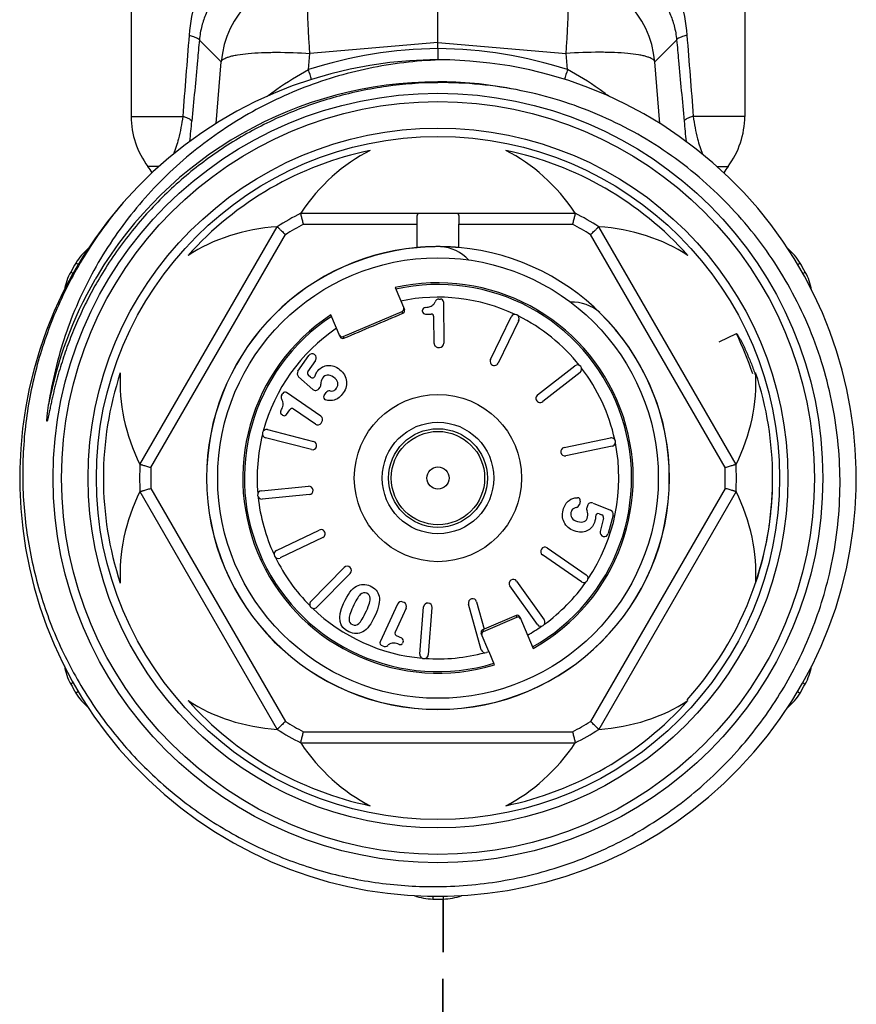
# Model space of a CAD drawing. Header units: millimetres. Extents: x 14365 to 105143, y -126377 to -22383.
# Tile 171 of 191: x 79201 to 79231, y -123339 to -123304. Entities that reach past the tile are written whole.
import ezdxf

# ---------------------------------------------------------------- set-up
doc = ezdxf.new("R2010")
doc.units = ezdxf.units.MM
doc.linetypes.add('VERDECKT', pattern=[9.525, 6.35, -3.175])
doc.layers.add('UT_SCHÉMA_ZPÁTEČKA', color=172, linetype='VERDECKT', lineweight=35)

msp = doc.modelspace()

# ---------------------------------------------------------------- linework, layer by layer
at = {"color": 0, "linetype": 'Continuous', "lineweight": -2}
for p, q in [((79204.54, -123300.463), (79204.54, -123307.547)), ((79226.54, -123300.463), (79226.54, -123307.547)), ((79215.54, -123304.899), (79215.54, -123302.02)), ((79207.767, -123305.59), (79206.983, -123304.81)), ((79215.54, -123304.899), (79210.946, -123305.29)), ((79215.54, -123305.116), (79215.54, -123304.899)), ((79215.54, -123304.899), (79220.135, -123305.29)), ((79223.314, -123305.59), (79224.098, -123304.81)), ((79210.899, -123305.869), (79210.946, -123305.29)), ((79215.54, -123305.116), (79215.54, -123305.519)), ((79220.182, -123305.869), (79220.135, -123305.29)), ((79207.586, -123307.809), (79207.767, -123305.59)), ((79223.495, -123307.809), (79223.314, -123305.59)), ((79204.54, -123307.547), (79206.387, -123307.547)), ((79226.54, -123307.547), (79224.694, -123307.547)), ((79205.534, -123309.347), (79205.14, -123309.347)), ((79225.541, -123309.347), (79225.94, -123309.347)), ((79210.617, -123311.019), (79220.464, -123311.019)), ((79204.852, -123320.033), (79209.775, -123311.505)), ((79210.716, -123311.419), (79214.792, -123311.419)), ((79214.792, -123312.253), (79214.792, -123311.419)), ((79216.289, -123312.253), (79216.289, -123311.419)), ((79216.289, -123311.419), (79220.365, -123311.419)), ((79226.229, -123320.033), (79221.306, -123311.505)), ((79205.247, -123320.147), (79210.072, -123311.79)), ((79225.834, -123320.147), (79221.009, -123311.79)), ((79202.647, -123312.861), (79202.558, -123312.808)), ((79228.433, -123312.862), (79228.523, -123312.808)), ((79202.463, -123313.182), (79202.371, -123313.131)), ((79228.62, -123313.181), (79228.71, -123313.131)), ((79214, -123313.69), (79214.334, -123314.477)), ((79215.574, -123314.099), (79215.634, -123314.098)), ((79215.734, -123314.197), (79215.747, -123315.686)), ((79212.138, -123315.445), (79214.255, -123314.546)), ((79214.281, -123314.608), (79214.255, -123314.546)), ((79214.988, -123314.543), (79214.988, -123314.501)), ((79212.032, -123315.454), (79211.699, -123314.667)), ((79215.089, -123314.642), (79215.292, -123314.64)), ((79215.402, -123315.689), (79215.393, -123314.739)), ((79217.424, -123316.268), (79218.163, -123314.736)), ((79218.434, -123314.866), (79217.695, -123316.398)), ((79212.138, -123315.445), (79212.164, -123315.507)), ((79225.62, -123315.637), (79226.241, -123315.336)), ((79215.553, -123315.838), (79215.599, -123315.837)), ((79210.519, -123316.689), (79210.905, -123316.127)), ((79210.878, -123316.705), (79211.157, -123316.3)), ((79219.11, -123317.539), (79220.451, -123316.492)), ((79211.048, -123317.341), (79210.542, -123316.885)), ((79210.968, -123316.903), (79210.894, -123316.836)), ((79220.635, -123316.729), (79219.295, -123317.776)), ((79211.268, -123317.32), (79211.315, -123317.258)), ((79209.94, -123317.531), (79209.974, -123317.483)), ((79211.34, -123318.3), (79210.113, -123317.457)), ((79211.455, -123317.56), (79211.526, -123317.456)), ((79210.107, -123318.24), (79210.222, -123318.073)), ((79211.144, -123318.585), (79210.361, -123318.047)), ((79209.968, -123318.266), (79209.933, -123318.242)), ((79209.432, -123318.784), (79211.079, -123319.21)), ((79211.352, -123318.547), (79211.378, -123318.509)), ((79211.003, -123319.5), (79209.357, -123319.075)), ((79220.06, -123319.426), (79221.725, -123319.079)), ((79221.786, -123319.373), (79220.121, -123319.719)), ((79205.247, -123320.89), (79210.072, -123329.247)), ((79209.207, -123320.978), (79210.9, -123320.815)), ((79225.834, -123320.89), (79221.009, -123329.247)), ((79204.852, -123321.005), (79209.775, -123329.533)), ((79210.929, -123321.114), (79209.236, -123321.277)), ((79226.229, -123321.005), (79221.306, -123329.533)), ((79220.641, -123321.349), (79220.61, -123321.471)), ((79220.899, -123321.511), (79220.876, -123321.585)), ((79221.099, -123321.416), (79221.73, -123321.671)), ((79221.324, -123321.8), (79221.416, -123321.837)), ((79221.476, -123321.955), (79221.352, -123322.431)), ((79221.819, -123321.848), (79221.648, -123322.508)), ((79209.746, -123323.116), (79211.281, -123322.384)), ((79211.41, -123322.655), (79209.875, -123323.387)), ((79219.456, -123323.028), (79220.857, -123323.991)), ((79220.687, -123324.238), (79219.286, -123323.275)), ((79210.984, -123324.942), (79212.176, -123323.729)), ((79212.39, -123323.939), (79211.198, -123325.152)), ((79219.105, -123325.774), (79218.117, -123324.39)), ((79218.361, -123324.215), (79219.349, -123325.6)), ((79214.085, -123325.041), (79213.468, -123326.396)), ((79214.325, -123324.986), (79214.284, -123324.967)), ((79214.893, -123326.836), (79215.026, -123325.14)), ((79215.325, -123325.164), (79215.192, -123326.859)), ((79217.092, -123326.676), (79216.638, -123325.037)), ((79216.927, -123324.957), (79217.198, -123325.934)), ((79214.4, -123325.185), (79214.006, -123326.049)), ((79217.169, -123326.02), (79218.366, -123325.512)), ((79218.34, -123325.45), (79217.198, -123325.934)), ((79218.366, -123325.512), (79218.34, -123325.45)), ((79218.471, -123325.503), (79218.95, -123326.632)), ((79214.24, -123326.266), (79214.055, -123326.181)), ((79217.367, -123326.742), (79217.092, -123326.092)), ((79217.199, -123325.938), (79217.144, -123325.961)), ((79217.144, -123325.961), (79217.169, -123326.02)), ((79213.571, -123326.553), (79213.517, -123326.528)), ((79214.29, -123326.398), (79214.272, -123326.436)), ((79217.373, -123326.754), (79217.277, -123326.781)), ((79217.569, -123327.218), (79217.373, -123326.754)), ((79202.461, -123327.856), (79202.371, -123327.907)), ((79228.619, -123327.856), (79228.71, -123327.907)), ((79202.648, -123328.176), (79202.558, -123328.23)), ((79228.433, -123328.176), (79228.523, -123328.23)), ((79210.716, -123329.619), (79220.365, -123329.619)), ((79210.617, -123330.019), (79220.464, -123330.019)), ((79215.355, -123335.513), (79215.354, -123335.618)), ((79215.726, -123335.513), (79215.727, -123335.618))]:
    msp.add_line(p, q, dxfattribs=at)
for radius in [13.8, 13.5, 12.55, 12.25, 7.9, 3, 2, 1.77, 1.673, 0.4]:
    msp.add_circle((79215.54, -123320.519), radius, dxfattribs=at)
for centre, radius, start, end in [((79211.256, -123305.9), 3.503, 95.0702, 174.9331), ((79219.825, -123305.9), 3.503, 5.0669, 84.9298), ((79215.715, -123320.864), 15.75, 90.6339, 107.8048), ((79215.366, -123320.864), 15.75, 72.1952, 89.3661), ((79215.54, -123320.519), 15, 139.2303, 138.8082), ((79156.889, -123322.866), 56.621, 17.0913, 17.4689), ((79274.201, -123322.869), 56.63, 162.5311, 162.9081), ((79215.54, -123320.519), 14.21, 90.002, 149.3478), ((79215.541, -123320.489), 14.18, 89.4131, 90.0033), ((79215.67, -123320.64), 14.302, 78.4831, 90.5187), ((79215.54, -123320.525), 14.216, 78.6748, 89.4107), ((79207.54, -123307.547), 3, 180, 216.8699), ((79134.238, -123301.031), 72.784, 354.15434, 354.72585), ((79296.833, -123301.032), 72.775, 185.27414, 185.84724), ((79223.54, -123307.547), 3, 323.1301, 0), ((79215.54, -123320.519), 12, 101.6766, 138.3234), ((79215.54, -123320.519), 12, 41.6766, 78.3234), ((79203.54, -123310.547), 2, 29.1836, 36.8699), ((79227.54, -123310.547), 2, 143.1301, 150.8636), ((79215.54, -123320.519), 10.7, 117.3956, 122.6044), ((79215.54, -123320.519), 10.7, 57.3956, 62.6044), ((79215.54, -123320.519), 10.3, 117.9331, 122.0669), ((79215.54, -123320.519), 10.3, 57.9331, 62.0669), ((79204.277, -123313.829), 2, 129.629, 149.292), ((79215.54, -123320.519), 8.3, 95.1728, 180), ((79215.54, -123320.519), 8.295, 95.1842, 180), ((79215.54, -123313.719), 1.5, 42.7113, 86.5541), ((79215.54, -123320.519), 8.3, 0, 84.8272), ((79226.804, -123313.829), 2, 30.708, 50.3124), ((79215.54, -123320.519), 15.1, 149.292, 150.708), ((79215.54, -123320.519), 15.1, 29.292, 30.708), ((79204.115, -123314.11), 2, 150.708, 170.3287), ((79226.965, -123314.11), 2, 9.5991, 29.292), ((79215.541, -123320.519), 14.21, 150.0079, 169.3258), ((79215.519, -123320.507), 14.185, 149.3461, 150.007), ((79215.54, -123320.519), 7, 299.1506, 102.7134), ((79215.54, -123320.519), 6.942, 299.202, 102.627), ((79215.54, -123320.519), 6.486, 64.7815, 101.8882), ((79215.576, -123314.249), 0.15, 90.5, 158.8914), ((79215.634, -123314.198), 0.1, 0.5, 90.5), ((79220.349, -123315.71), 1.5, 48.4459, 91.9926), ((79214.242, -123314.516), 0.1, 293.0502, 23.0616), ((79215.088, -123314.5), 0.1, 93.504, 180.5), ((79215.088, -123314.542), 0.1, 180.5, 270.5), ((79215.54, -123320.519), 7, 123.2866, 286.8494), ((79215.54, -123320.519), 6.942, 123.373, 286.798), ((79215.293, -123314.74), 0.1, 0.5, 90.5), ((79218.298, -123314.801), 0.15, 334.25, 154.25), ((79215.54, -123320.519), 6.486, 38.5315, 63.7185), ((79215.54, -123320.519), 8.295, 0, 45.6222), ((79215.54, -123320.519), 6.486, 124.1118, 164.9685), ((79212.125, -123315.415), 0.1, 202.9384, 292.9498), ((79215.521, -123320.526), 11.91, 18.3386, 25.8345), ((79215.552, -123315.688), 0.15, 180.5, 270.5), ((79215.597, -123315.687), 0.15, 270.5, 0.5), ((79211.029, -123316.212), 0.15, 325.5, 145.5), ((79217.56, -123316.333), 0.15, 154.25, 334.25), ((79210.643, -123316.774), 0.15, 145.5, 227.948), ((79220.543, -123316.61), 0.15, 308, 128), ((79215.54, -123320.519), 6.486, 12.2815, 37.4685), ((79215.54, -123320.519), 12, 161.6766, 198.3234), ((79210.961, -123316.762), 0.1, 145.5, 227.9551), ((79211.035, -123316.829), 0.1, 227.9551, 342.887), ((79215.54, -123320.519), 12, 341.6766, 18.3234), ((79211.149, -123317.23), 0.15, 227.948, 322.9906), ((79211.195, -123317.168), 0.15, 322.9906, 6.2843), ((79211.65, -123317.541), 0.15, 80.8809, 145.5), ((79210.064, -123317.616), 0.15, 145.5, 213.8914), ((79210.056, -123317.539), 0.1, 55.5, 145.5), ((79211.537, -123317.617), 0.1, 145.5, 252.8727), ((79219.203, -123317.658), 0.15, 128, 308), ((79209.99, -123318.16), 0.1, 148.504, 235.5), ((79210.304, -123318.129), 0.1, 55.5, 145.5), ((79210.024, -123318.184), 0.1, 235.5, 325.5), ((79211.255, -123318.424), 0.15, 325.5, 55.5), ((79209.394, -123318.929), 0.15, 75.5, 255.5), ((79211.229, -123318.462), 0.15, 235.5, 325.5), ((79215.54, -123320.519), 6.486, 166.0315, 184.9685), ((79221.756, -123319.226), 0.15, 281.75, 101.75), ((79211.041, -123319.355), 0.15, 255.5, 75.5), ((79220.091, -123319.572), 0.15, 101.75, 281.75), ((79215.54, -123320.519), 6.486, 326.0315, 11.2185), ((79215.54, -123320.519), 10.7, 177.3956, 182.6044), ((79215.54, -123320.519), 10.3, 177.9331, 182.0669), ((79215.54, -123320.519), 10.3, 357.9331, 2.0669), ((79215.54, -123320.519), 10.7, 357.3956, 2.6044), ((79215.54, -123320.519), 8.3, 180, 0), ((79215.54, -123320.519), 8.295, 180, 0), ((79215.875, -123320.543), 11.664, 0.7643, 1.4862), ((79215.866, -123320.543), 11.673, 0.0887, 0.7643), ((79215.861, -123320.543), 11.679, 359.7694, 0.0888), ((79210.914, -123320.964), 0.15, 275.5, 95.5), ((79215.841, -123320.543), 11.698, 357.9435, 358.1987), ((79215.85, -123320.543), 11.69, 358.1985, 359.7691), ((79209.221, -123321.127), 0.15, 95.5, 275.5), ((79215.54, -123320.519), 6.486, 186.0315, 204.9685), ((79220.545, -123321.324), 0.1, 345.5, 92.8727), ((79215.83, -123320.542), 11.71, 355.8618, 357.9431), ((79220.465, -123321.433), 0.15, 280.8809, 345.5), ((79221.02, -123321.629), 0.15, 162.9906, 206.2843), ((79221.042, -123321.555), 0.15, 67.948, 162.9906), ((79215.81, -123320.541), 11.729, 353.8837, 355.3589), ((79215.819, -123320.541), 11.721, 355.359, 355.862), ((79221.286, -123321.893), 0.1, 67.9551, 182.8871), ((79221.379, -123321.93), 0.1, 345.5, 67.9551), ((79221.674, -123321.81), 0.15, 345.5, 67.948), ((79215.792, -123320.539), 11.747, 351.9711, 353.8836), ((79215.774, -123320.536), 11.766, 350.1203, 351.4778), ((79215.783, -123320.537), 11.757, 351.4779, 351.9713), ((79211.346, -123322.52), 0.15, 295.5, 115.5), ((79221.503, -123322.47), 0.15, 165.5, 345.5), ((79215.734, -123320.527), 11.807, 341.7627, 350.1126), ((79219.371, -123323.151), 0.15, 55.5, 235.5), ((79209.811, -123323.252), 0.15, 115.5, 295.5), ((79215.54, -123320.519), 6.486, 206.0315, 224.9685), ((79212.283, -123323.834), 0.15, 315.5, 135.5), ((79220.772, -123324.115), 0.15, 235.5, 55.5), ((79218.239, -123324.302), 0.15, 35.5, 215.5), ((79215.54, -123320.519), 6.486, 306.0315, 324.9685), ((79215.726, -123320.524), 11.816, 317.7447, 341.759), ((79211.091, -123325.047), 0.15, 135.5, 315.5), ((79214.221, -123325.103), 0.15, 65.5, 155.5), ((79214.263, -123325.122), 0.15, 335.5, 65.5), ((79215.176, -123325.152), 0.15, 355.5, 175.5), ((79216.782, -123324.997), 0.15, 15.5, 195.5), ((79215.54, -123320.519), 6.486, 226.0315, 264.9685), ((79218.379, -123325.542), 0.1, 22.9368, 112.9569), ((79215.54, -123320.519), 6.486, 299.6402, 304.9685), ((79219.227, -123325.687), 0.15, 215.5, 35.5), ((79214.097, -123326.09), 0.1, 155.5, 245.5), ((79217.184, -123326.053), 0.1, 113.0431, 203.0632), ((79213.559, -123326.437), 0.1, 155.5, 245.5), ((79213.633, -123326.416), 0.15, 245.5, 313.8914), ((79214.181, -123326.395), 0.1, 248.504, 335.5), ((79214.199, -123326.357), 0.1, 335.5, 65.5), ((79215.042, -123326.848), 0.15, 175.5, 355.5), ((79215.54, -123320.519), 6.486, 266.0315, 284.9685), ((79217.237, -123326.636), 0.15, 195.5, 285.5), ((79204.115, -123326.928), 2, 189.5598, 209.292), ((79226.965, -123326.928), 2, 330.708, 350.3043), ((79215.54, -123320.519), 15.1, 209.292, 210.708), ((79215.54, -123320.519), 15.1, 329.292, 330.708), ((79204.277, -123327.209), 2, 210.708, 230.3412), ((79226.804, -123327.209), 2, 309.7718, 329.292), ((79215.54, -123320.519), 12, 221.6766, 258.3234), ((79215.54, -123320.519), 12, 281.6766, 318.3234), ((79215.54, -123320.519), 10.3, 237.9331, 242.0669), ((79215.54, -123320.519), 10.3, 297.9331, 302.0669), ((79215.54, -123320.519), 10.7, 237.3956, 242.6044), ((79215.54, -123320.519), 10.7, 297.3956, 302.6044), ((79215.379, -123333.618), 2, 249.737, 269.292), ((79215.54, -123320.519), 15.1, 269.292, 270.708), ((79215.702, -123333.618), 2, 270.708, 290.2622)]:
    msp.add_arc(centre, radius, start, end, dxfattribs=at)
for centre, major_axis, ratio, start_param, end_param in [((79215.54, -123316.002), (0, -7.823), 0.816497, -2.751544, -2.261468), ((79215.54, -123316.002), (0, -7.823), 0.816497, 2.261468, 2.751544), ((79211.629, -123318.261), (6.775, -3.911), 0.816497, -4.021717, -3.531642), ((79219.452, -123318.261), (6.775, 3.911), 0.816497, 0.390049, 0.880125), ((79214.216, -123314.454), (0.0391, -0.0921), 0.999848, 0, 1.387806), ((79212.098, -123315.353), (-0.0391, 0.0921), 0.999848, 7.853982, 9.424778), ((79211.629, -123318.261), (6.775, -3.911), 0.816497, -2.751544, -2.261468), ((79219.452, -123318.261), (6.775, 3.911), 0.816497, -0.880125, -0.390049), ((79211.629, -123322.777), (6.775, 3.911), 0.816497, -4.021717, -3.531642), ((79219.452, -123322.777), (6.775, -3.911), 0.816497, 0.390049, 0.880125), ((79218.405, -123325.604), (0.0391, -0.0921), 0.999848, 7.853982, 9.424778), ((79217.208, -123326.112), (-0.0391, 0.0921), 0.999848, 6.283185, 7.670991), ((79211.629, -123322.777), (6.775, 3.911), 0.816497, -2.751544, -2.261468), ((79219.452, -123322.777), (6.775, -3.911), 0.816497, -0.880125, -0.390049), ((79215.54, -123325.035), (0, -7.823), 0.816497, -0.880125, -0.390049), ((79215.54, -123325.035), (0, -7.823), 0.816497, 0.390049, 0.880125)]:
    msp.add_ellipse(centre, major_axis=major_axis, ratio=ratio, start_param=start_param, end_param=end_param, dxfattribs=at)
for points, knots in [([(79208.973, -123300.463), (79208.645, -123300.675), (79208.191, -123301.059), (79207.687, -123301.666), (79207.24, -123302.348), (79206.811, -123303.332), (79206.649, -123304.19), (79206.614, -123304.636)], [0, 0, 0, 0, 0.236383, 0.355525, 0.47665, 0.72911, 1, 1, 1, 1]), ([(79222.108, -123300.463), (79222.436, -123300.675), (79222.89, -123301.059), (79223.394, -123301.666), (79223.841, -123302.348), (79224.27, -123303.332), (79224.432, -123304.19), (79224.467, -123304.636)], [0, 0, 0, 0, 0.236383, 0.355525, 0.47665, 0.72911, 1, 1, 1, 1]), ([(79208.789, -123302.187), (79208.567, -123302.305), (79208.143, -123302.587), (79207.6, -123303.15), (79207.252, -123303.743), (79207.056, -123304.313), (79206.999, -123304.638), (79206.983, -123304.81)], [0, 0, 0, 0, 0.227856, 0.45619, 0.703057, 0.843391, 1, 1, 1, 1]), ([(79222.292, -123302.187), (79222.514, -123302.305), (79222.937, -123302.587), (79223.481, -123303.15), (79223.829, -123303.743), (79224.025, -123304.313), (79224.082, -123304.638), (79224.098, -123304.81)], [0, 0, 0, 0, 0.227856, 0.45619, 0.703057, 0.843391, 1, 1, 1, 1]), ([(79210.946, -123305.29), (79210.933, -123305.1), (79210.909, -123304.731), (79210.881, -123304.199), (79210.864, -123303.716), (79210.858, -123303.295), (79210.862, -123302.989), (79210.871, -123302.785), (79210.88, -123302.664), (79210.892, -123302.566), (79210.906, -123302.492), (79210.922, -123302.442), (79210.937, -123302.416), (79210.946, -123302.411)], [0, 0, 0, 0, 0.197448, 0.383206, 0.551789, 0.698562, 0.819359, 0.86896, 0.910905, 0.944973, 0.971014, 0.989114, 1, 1, 1, 1]), ([(79220.135, -123305.29), (79220.148, -123305.1), (79220.172, -123304.731), (79220.2, -123304.199), (79220.217, -123303.716), (79220.223, -123303.295), (79220.219, -123302.989), (79220.21, -123302.785), (79220.201, -123302.664), (79220.189, -123302.566), (79220.175, -123302.492), (79220.159, -123302.442), (79220.144, -123302.416), (79220.135, -123302.411)], [0, 0, 0, 0, 0.197448, 0.383206, 0.551789, 0.698562, 0.819359, 0.86896, 0.910905, 0.944973, 0.971014, 0.989114, 1, 1, 1, 1]), ([(79206.614, -123304.636), (79206.666, -123304.65), (79206.756, -123304.676), (79206.871, -123304.72), (79206.945, -123304.759), (79206.98, -123304.794), (79206.983, -123304.81)], [0, 0, 0, 0, 0.384383, 0.679056, 0.881179, 1, 1, 1, 1]), ([(79224.467, -123304.636), (79224.415, -123304.65), (79224.325, -123304.676), (79224.21, -123304.72), (79224.135, -123304.759), (79224.101, -123304.794), (79224.098, -123304.81)], [0, 0, 0, 0, 0.384383, 0.679056, 0.881179, 1, 1, 1, 1]), ([(79206.983, -123304.81), (79206.96, -123305.053), (79206.871, -123306.023), (79206.782, -123306.994), (79206.714, -123307.721)], [0, 0, 0, 0, 0.250129, 1, 1, 1, 1]), ([(79224.098, -123304.81), (79224.121, -123305.053), (79224.21, -123306.023), (79224.299, -123306.994), (79224.367, -123307.721)], [0, 0, 0, 0, 0.250129, 1, 1, 1, 1]), ([(79207.767, -123305.59), (79207.779, -123305.549), (79207.842, -123305.495), (79207.943, -123305.445), (79208.055, -123305.406), (79208.192, -123305.371), (79208.421, -123305.326), (79208.763, -123305.285), (79209.23, -123305.256), (79209.967, -123305.242), (79210.547, -123305.264), (79210.946, -123305.29)], [0, 0, 0, 0, 0.039817, 0.069007, 0.10527, 0.148712, 0.19925, 0.320444, 0.465743, 0.630843, 1, 1, 1, 1]), ([(79223.314, -123305.59), (79223.302, -123305.549), (79223.239, -123305.495), (79223.138, -123305.445), (79223.026, -123305.406), (79222.889, -123305.371), (79222.66, -123305.326), (79222.318, -123305.285), (79221.851, -123305.256), (79221.114, -123305.242), (79220.534, -123305.264), (79220.135, -123305.29)], [0, 0, 0, 0, 0.039817, 0.069007, 0.10527, 0.148712, 0.19925, 0.320444, 0.465743, 0.630843, 1, 1, 1, 1]), ([(79215.752, -123305.52), (79214.902, -123305.54), (79213.2, -123305.726), (79210.737, -123306.435), (79208.814, -123307.372), (79207.392, -123308.311), (79206.056, -123309.37), (79204.569, -123310.906), (79203.375, -123312.681), (79202.619, -123314.208), (79202.002, -123315.796), (79201.701, -123317.045), (79201.576, -123317.887)], [0, 0, 0, 0, 0.124979, 0.249957, 0.37493, 0.437476, 0.500021, 0.624989, 0.749955, 0.812492, 0.87504, 1, 1, 1, 1]), ([(79209.409, -123306.833), (79209.524, -123306.745), (79210, -123306.393), (79210.504, -123306.079), (79210.899, -123305.869)], [0, 0, 0, 0, 0.24471, 1, 1, 1, 1]), ([(79221.662, -123306.825), (79221.547, -123306.738), (79221.075, -123306.389), (79220.574, -123306.077), (79220.182, -123305.869)], [0, 0, 0, 0, 0.244791, 1, 1, 1, 1]), ([(79215.54, -123306.339), (79214.924, -123306.344), (79213.691, -123306.435), (79211.876, -123306.811), (79210.124, -123307.418), (79208.466, -123308.247), (79206.93, -123309.283), (79205.541, -123310.511), (79204.323, -123311.907), (79203.638, -123312.935), (79203.33, -123313.469)], [0, 0, 0, 0, 0.125039, 0.250061, 0.375073, 0.500072, 0.625063, 0.750047, 0.875026, 1, 1, 1, 1]), ([(79229.576, -123323.963), (79229.794, -123323.034), (79230.045, -123321.128), (79229.85, -123318.256), (79229.09, -123315.477), (79227.795, -123312.905), (79226.014, -123310.641), (79223.818, -123308.776), (79221.296, -123307.388), (79219.46, -123306.816), (79218.526, -123306.626)], [0, 0, 0, 0, 0.125004, 0.250009, 0.375009, 0.50001, 0.625011, 0.750011, 0.875, 1, 1, 1, 1]), ([(79206.387, -123307.547), (79206.352, -123307.818), (79206.266, -123308.277), (79206.127, -123308.723), (79206.058, -123308.902)], [0, 0, 0, 0, 0.587244, 1, 1, 1, 1]), ([(79206.387, -123307.547), (79206.433, -123307.561), (79206.514, -123307.587), (79206.616, -123307.631), (79206.683, -123307.671), (79206.712, -123307.706), (79206.714, -123307.721)], [0, 0, 0, 0, 0.378625, 0.670226, 0.873611, 1, 1, 1, 1]), ([(79224.694, -123307.547), (79224.648, -123307.561), (79224.567, -123307.587), (79224.465, -123307.631), (79224.398, -123307.671), (79224.369, -123307.706), (79224.367, -123307.721)], [0, 0, 0, 0, 0.378625, 0.670226, 0.873611, 1, 1, 1, 1]), ([(79224.694, -123307.547), (79224.729, -123307.819), (79224.815, -123308.278), (79224.954, -123308.725), (79225.023, -123308.904)], [0, 0, 0, 0, 0.58743, 1, 1, 1, 1]), ([(79204.253, -123310.64), (79203.793, -123311.177), (79202.948, -123312.316), (79201.935, -123314.186), (79201.196, -123316.182), (79200.747, -123318.261), (79200.598, -123320.383), (79200.752, -123322.505), (79201.206, -123324.583), (79201.951, -123326.576), (79202.972, -123328.442), (79204.25, -123330.143), (79205.758, -123331.643), (79207.466, -123332.912), (79209.338, -123333.923), (79211.335, -123334.655), (79213.417, -123335.092), (79214.834, -123335.18), (79215.54, -123335.172)], [0, 0, 0, 0, 0.062494, 0.125002, 0.187498, 0.249999, 0.3125, 0.375, 0.437499, 0.499998, 0.562499, 0.625002, 0.687503, 0.750001, 0.812501, 0.874997, 0.937507, 1, 1, 1, 1]), ([(79210.716, -123311.419), (79210.709, -123311.393), (79210.697, -123311.343), (79210.679, -123311.27), (79210.662, -123311.202), (79210.649, -123311.15), (79210.64, -123311.112), (79210.634, -123311.089), (79210.629, -123311.068), (79210.625, -123311.051), (79210.622, -123311.039), (79210.62, -123311.031), (79210.619, -123311.027), (79210.618, -123311.024), (79210.618, -123311.021), (79210.617, -123311.02), (79210.617, -123311.019), (79210.617, -123311.019)], [0, 0, 0, 0, 0.192194, 0.37797, 0.549967, 0.701873, 0.768403, 0.827666, 0.878994, 0.921856, 0.955733, 0.969154, 0.980187, 0.98881, 0.995001, 0.998738, 1, 1, 1, 1]), ([(79214.79, -123311.225), (79214.79, -123311.196), (79214.791, -123311.155), (79214.797, -123311.103), (79214.806, -123311.066), (79214.824, -123311.034), (79214.854, -123311.02), (79214.869, -123311.019), (79214.877, -123311.019)], [0, 0, 0, 0, 0.351227, 0.497304, 0.621768, 0.815461, 0.903944, 1, 1, 1, 1]), ([(79216.204, -123311.019), (79216.212, -123311.019), (79216.227, -123311.02), (79216.257, -123311.034), (79216.275, -123311.066), (79216.284, -123311.103), (79216.29, -123311.155), (79216.29, -123311.196), (79216.29, -123311.225)], [0, 0, 0, 0, 0.096056, 0.184539, 0.378232, 0.502696, 0.648773, 1, 1, 1, 1]), ([(79220.464, -123311.019), (79220.464, -123311.019), (79220.464, -123311.02), (79220.463, -123311.021), (79220.463, -123311.024), (79220.462, -123311.027), (79220.461, -123311.031), (79220.459, -123311.039), (79220.456, -123311.051), (79220.452, -123311.068), (79220.447, -123311.089), (79220.441, -123311.112), (79220.432, -123311.15), (79220.419, -123311.202), (79220.402, -123311.27), (79220.384, -123311.343), (79220.372, -123311.393), (79220.365, -123311.419)], [0, 0, 0, 0, 0.001262, 0.004999, 0.01119, 0.019813, 0.030846, 0.044267, 0.078144, 0.121006, 0.172334, 0.231597, 0.298127, 0.450033, 0.62203, 0.807806, 1, 1, 1, 1]), ([(79214.792, -123311.419), (79214.792, -123311.385), (79214.792, -123311.321), (79214.79, -123311.256), (79214.79, -123311.225)], [0, 0, 0, 0, 0.516422, 1, 1, 1, 1]), ([(79216.29, -123311.225), (79216.29, -123311.256), (79216.289, -123311.321), (79216.289, -123311.385), (79216.289, -123311.419)], [0, 0, 0, 0, 0.483578, 1, 1, 1, 1]), ([(79209.775, -123311.505), (79209.775, -123311.505), (79209.776, -123311.506), (79209.776, -123311.507), (79209.779, -123311.508), (79209.781, -123311.511), (79209.784, -123311.514), (79209.79, -123311.52), (79209.799, -123311.528), (79209.812, -123311.54), (79209.827, -123311.555), (79209.845, -123311.572), (79209.872, -123311.598), (79209.911, -123311.635), (79209.961, -123311.684), (79210.016, -123311.736), (79210.053, -123311.772), (79210.072, -123311.79)], [0, 0, 0, 0, 0.001262, 0.004999, 0.01119, 0.019813, 0.030846, 0.044267, 0.078144, 0.121006, 0.172334, 0.231597, 0.298127, 0.450033, 0.62203, 0.807806, 1, 1, 1, 1]), ([(79221.009, -123311.79), (79221.028, -123311.772), (79221.065, -123311.736), (79221.12, -123311.684), (79221.17, -123311.635), (79221.209, -123311.598), (79221.236, -123311.572), (79221.254, -123311.555), (79221.269, -123311.54), (79221.282, -123311.528), (79221.291, -123311.52), (79221.297, -123311.514), (79221.3, -123311.511), (79221.302, -123311.508), (79221.304, -123311.507), (79221.305, -123311.506), (79221.306, -123311.505), (79221.306, -123311.505)], [0, 0, 0, 0, 0.192194, 0.37797, 0.549967, 0.701873, 0.768403, 0.827666, 0.878994, 0.921856, 0.955733, 0.969154, 0.980187, 0.98881, 0.995001, 0.998738, 1, 1, 1, 1]), ([(79216.29, -123312.253), (79216.29, -123312.253), (79216.29, -123312.253), (79216.289, -123312.253), (79216.288, -123312.253), (79216.286, -123312.253), (79216.282, -123312.252), (79216.275, -123312.252), (79216.267, -123312.251), (79216.258, -123312.25), (79216.246, -123312.249), (79216.227, -123312.248), (79216.2, -123312.246), (79216.162, -123312.243), (79216.118, -123312.24), (79216.069, -123312.237), (79216.015, -123312.233), (79215.934, -123312.229), (79215.824, -123312.225), (79215.685, -123312.221), (79215.54, -123312.22), (79215.396, -123312.221), (79215.257, -123312.225), (79215.147, -123312.229), (79215.066, -123312.233), (79215.012, -123312.237), (79214.963, -123312.24), (79214.919, -123312.243), (79214.881, -123312.246), (79214.854, -123312.248), (79214.835, -123312.249), (79214.823, -123312.25), (79214.814, -123312.251), (79214.806, -123312.252), (79214.799, -123312.252), (79214.795, -123312.253), (79214.793, -123312.253), (79214.792, -123312.253), (79214.791, -123312.253), (79214.791, -123312.253), (79214.79, -123312.253)], [0, 0, 0, 0, 0.000155, 0.000609, 0.001364, 0.00242, 0.005429, 0.009633, 0.015027, 0.021596, 0.029317, 0.038171, 0.05919, 0.08446, 0.113715, 0.146679, 0.18304, 0.222435, 0.308822, 0.402539, 0.500004, 0.597467, 0.691184, 0.777572, 0.816966, 0.853326, 0.886289, 0.915544, 0.940814, 0.961833, 0.970685, 0.978406, 0.984973, 0.990367, 0.994571, 0.99758, 0.998635, 0.99939, 0.999845, 1, 1, 1, 1]), ([(79203.33, -123313.469), (79203.206, -123313.684), (79202.969, -123314.12), (79202.647, -123314.791), (79202.409, -123315.364), (79202.235, -123315.829), (79202.114, -123316.18), (79202.001, -123316.535), (79201.915, -123316.833), (79201.85, -123317.072), (79201.804, -123317.252), (79201.759, -123317.433), (79201.717, -123317.614), (79201.676, -123317.796), (79201.643, -123317.947), (79201.618, -123318.068), (79201.602, -123318.144), (79201.59, -123318.205), (79201.58, -123318.25), (79201.571, -123318.296), (79201.561, -123318.341), (79201.553, -123318.379), (79201.546, -123318.409), (79201.541, -123318.428), (79201.537, -123318.443), (79201.534, -123318.454), (79201.531, -123318.463), (79201.529, -123318.47), (79201.526, -123318.475), (79201.523, -123318.478), (79201.519, -123318.477), (79201.518, -123318.474), (79201.518, -123318.469), (79201.518, -123318.463), (79201.517, -123318.458), (79201.517, -123318.45), (79201.517, -123318.44), (79201.517, -123318.429), (79201.518, -123318.413), (79201.519, -123318.387), (79201.522, -123318.348), (79201.525, -123318.302), (79201.53, -123318.256), (79201.535, -123318.209), (79201.541, -123318.148), (79201.555, -123318.04), (79201.567, -123317.948), (79201.576, -123317.887)], [0, 0, 0, 0, 0.125102, 0.250203, 0.375303, 0.437858, 0.500413, 0.562966, 0.625519, 0.656796, 0.688071, 0.719346, 0.75062, 0.781892, 0.813161, 0.828794, 0.844424, 0.852238, 0.86005, 0.867861, 0.875669, 0.883471, 0.887369, 0.891259, 0.893207, 0.895133, 0.897081, 0.898069, 0.898984, 0.899815, 0.900137, 0.900486, 0.901495, 0.902539, 0.90347, 0.904404, 0.906354, 0.908293, 0.910232, 0.914123, 0.921914, 0.929713, 0.937516, 0.945323, 0.953131, 0.968751, 1, 1, 1, 1]), ([(79226.241, -123315.336), (79226.25, -123315.337), (79226.262, -123315.353), (79226.277, -123315.373), (79226.291, -123315.395), (79226.31, -123315.425), (79226.332, -123315.463), (79226.358, -123315.509), (79226.384, -123315.556), (79226.417, -123315.618), (79226.457, -123315.697), (79226.503, -123315.792), (79226.549, -123315.888), (79226.593, -123315.985), (79226.65, -123316.114), (79226.719, -123316.277), (79226.797, -123316.474), (79226.871, -123316.673), (79226.918, -123316.807), (79226.941, -123316.874)], [0, 0, 0, 0, 0.014835, 0.030379, 0.045973, 0.061583, 0.092826, 0.124084, 0.155349, 0.18662, 0.24917, 0.311728, 0.37429, 0.436856, 0.499424, 0.624562, 0.749705, 0.874851, 1, 1, 1, 1]), ([(79205.247, -123320.147), (79205.222, -123320.14), (79205.172, -123320.126), (79205.099, -123320.105), (79205.032, -123320.085), (79204.981, -123320.07), (79204.944, -123320.06), (79204.921, -123320.053), (79204.9, -123320.047), (79204.884, -123320.042), (79204.872, -123320.039), (79204.864, -123320.036), (79204.86, -123320.035), (79204.856, -123320.034), (79204.854, -123320.033), (79204.852, -123320.033), (79204.852, -123320.032), (79204.852, -123320.033)], [0, 0, 0, 0, 0.192194, 0.37797, 0.549967, 0.701873, 0.768403, 0.827666, 0.878994, 0.921856, 0.955733, 0.969154, 0.980187, 0.98881, 0.995001, 0.998738, 1, 1, 1, 1]), ([(79226.229, -123320.033), (79226.229, -123320.032), (79226.228, -123320.033), (79226.227, -123320.033), (79226.225, -123320.034), (79226.221, -123320.035), (79226.217, -123320.036), (79226.209, -123320.039), (79226.197, -123320.042), (79226.18, -123320.047), (79226.16, -123320.053), (79226.137, -123320.06), (79226.1, -123320.07), (79226.049, -123320.085), (79225.982, -123320.105), (79225.909, -123320.126), (79225.859, -123320.14), (79225.834, -123320.147)], [0, 0, 0, 0, 0.001262, 0.004999, 0.01119, 0.019813, 0.030846, 0.044267, 0.078144, 0.121006, 0.172334, 0.231597, 0.298127, 0.450033, 0.62203, 0.807806, 1, 1, 1, 1]), ([(79204.852, -123321.005), (79204.852, -123321.005), (79204.852, -123321.005), (79204.854, -123321.005), (79204.856, -123321.004), (79204.86, -123321.003), (79204.864, -123321.001), (79204.872, -123320.999), (79204.884, -123320.996), (79204.9, -123320.991), (79204.921, -123320.985), (79204.944, -123320.978), (79204.981, -123320.967), (79205.032, -123320.952), (79205.099, -123320.933), (79205.172, -123320.912), (79205.222, -123320.897), (79205.247, -123320.89)], [0, 0, 0, 0, 0.001262, 0.004999, 0.01119, 0.019813, 0.030846, 0.044267, 0.078144, 0.121006, 0.172334, 0.231597, 0.298127, 0.450033, 0.62203, 0.807806, 1, 1, 1, 1]), ([(79226.229, -123321.005), (79226.229, -123321.005), (79226.228, -123321.005), (79226.227, -123321.005), (79226.225, -123321.004), (79226.221, -123321.003), (79226.217, -123321.001), (79226.209, -123320.999), (79226.197, -123320.996), (79226.18, -123320.991), (79226.16, -123320.985), (79226.137, -123320.978), (79226.1, -123320.967), (79226.049, -123320.952), (79225.982, -123320.933), (79225.909, -123320.912), (79225.859, -123320.897), (79225.834, -123320.89)], [0, 0, 0, 0, 0.001262, 0.004999, 0.01119, 0.019813, 0.030846, 0.044267, 0.078144, 0.121006, 0.172334, 0.231597, 0.298127, 0.450033, 0.62203, 0.807806, 1, 1, 1, 1]), ([(79215.54, -123335.172), (79216.346, -123335.164), (79217.959, -123335.014), (79220.306, -123334.393), (79222.52, -123333.394), (79224.537, -123332.043), (79226.303, -123330.377), (79227.769, -123328.441), (79228.892, -123326.288), (79229.392, -123324.747), (79229.576, -123323.963)], [0, 0, 0, 0, 0.124999, 0.250001, 0.375002, 0.500002, 0.625003, 0.750004, 0.875002, 1, 1, 1, 1]), ([(79210.072, -123329.247), (79210.053, -123329.266), (79210.016, -123329.302), (79209.961, -123329.354), (79209.911, -123329.402), (79209.872, -123329.44), (79209.845, -123329.466), (79209.827, -123329.483), (79209.812, -123329.497), (79209.799, -123329.51), (79209.79, -123329.518), (79209.784, -123329.524), (79209.781, -123329.527), (79209.779, -123329.529), (79209.776, -123329.531), (79209.776, -123329.532), (79209.775, -123329.532), (79209.775, -123329.533)], [0, 0, 0, 0, 0.192194, 0.37797, 0.549967, 0.701873, 0.768403, 0.827666, 0.878994, 0.921856, 0.955733, 0.969154, 0.980187, 0.98881, 0.995001, 0.998738, 1, 1, 1, 1]), ([(79221.306, -123329.533), (79221.306, -123329.532), (79221.305, -123329.532), (79221.304, -123329.531), (79221.302, -123329.529), (79221.3, -123329.527), (79221.297, -123329.524), (79221.291, -123329.518), (79221.282, -123329.51), (79221.269, -123329.497), (79221.254, -123329.483), (79221.236, -123329.466), (79221.209, -123329.44), (79221.17, -123329.402), (79221.12, -123329.354), (79221.065, -123329.302), (79221.028, -123329.266), (79221.009, -123329.247)], [0, 0, 0, 0, 0.001262, 0.004999, 0.01119, 0.019813, 0.030846, 0.044267, 0.078144, 0.121006, 0.172334, 0.231597, 0.298127, 0.450033, 0.62203, 0.807806, 1, 1, 1, 1]), ([(79210.617, -123330.019), (79210.617, -123330.019), (79210.617, -123330.018), (79210.618, -123330.017), (79210.618, -123330.014), (79210.619, -123330.011), (79210.62, -123330.006), (79210.622, -123329.998), (79210.625, -123329.986), (79210.629, -123329.969), (79210.634, -123329.949), (79210.64, -123329.925), (79210.649, -123329.888), (79210.662, -123329.836), (79210.679, -123329.768), (79210.697, -123329.695), (79210.709, -123329.644), (79210.716, -123329.619)], [0, 0, 0, 0, 0.001262, 0.004999, 0.01119, 0.019813, 0.030846, 0.044267, 0.078144, 0.121006, 0.172334, 0.231597, 0.298127, 0.450033, 0.62203, 0.807806, 1, 1, 1, 1]), ([(79220.365, -123329.619), (79220.372, -123329.644), (79220.384, -123329.695), (79220.402, -123329.768), (79220.419, -123329.836), (79220.432, -123329.888), (79220.441, -123329.925), (79220.447, -123329.949), (79220.452, -123329.969), (79220.456, -123329.986), (79220.459, -123329.998), (79220.461, -123330.006), (79220.462, -123330.011), (79220.463, -123330.014), (79220.463, -123330.017), (79220.464, -123330.018), (79220.464, -123330.019), (79220.464, -123330.019)], [0, 0, 0, 0, 0.192194, 0.37797, 0.549967, 0.701873, 0.768403, 0.827666, 0.878994, 0.921856, 0.955733, 0.969154, 0.980187, 0.98881, 0.995001, 0.998738, 1, 1, 1, 1])]:
    msp.add_open_spline(points, degree=3, knots=knots, dxfattribs=at)
for points in [[(79206.614, -123304.636), (79206.539, -123305.606), (79206.463, -123306.577), (79206.387, -123307.547)], [(79224.467, -123304.636), (79224.542, -123305.606), (79224.618, -123306.577), (79224.694, -123307.547)], [(79215.386, -123314.281), (79215.405, -123314.26), (79215.422, -123314.231), (79215.436, -123314.195)], [(79215.082, -123314.4), (79215.158, -123314.395), (79215.216, -123314.385), (79215.255, -123314.37)], [(79215.255, -123314.37), (79215.308, -123314.348), (79215.352, -123314.318), (79215.386, -123314.281)], [(79212.164, -123315.507), (79212.869, -123315.207), (79213.575, -123314.908), (79214.281, -123314.608)], [(79211.2, -123316.714), (79211.288, -123316.586), (79211.403, -123316.51), (79211.544, -123316.485)], [(79211.544, -123316.485), (79211.686, -123316.461), (79211.827, -123316.495), (79211.967, -123316.591)], [(79211.967, -123316.591), (79212.122, -123316.698), (79212.215, -123316.832), (79212.25, -123316.992)], [(79211.13, -123316.858), (79211.146, -123316.807), (79211.169, -123316.759), (79211.2, -123316.714)], [(79211.398, -123316.94), (79211.353, -123317.005), (79211.336, -123317.075), (79211.344, -123317.151)], [(79211.798, -123316.906), (79211.628, -123316.789), (79211.494, -123316.8), (79211.398, -123316.94)], [(79211.945, -123317.098), (79211.93, -123317.027), (79211.881, -123316.962), (79211.798, -123316.906)], [(79212.25, -123316.992), (79212.285, -123317.153), (79212.247, -123317.312), (79212.139, -123317.469)], [(79211.674, -123317.393), (79211.718, -123317.4), (79211.754, -123317.4), (79211.782, -123317.393)], [(79211.782, -123317.393), (79211.828, -123317.382), (79211.868, -123317.35), (79211.904, -123317.297)], [(79211.904, -123317.297), (79211.946, -123317.236), (79211.96, -123317.17), (79211.945, -123317.098)], [(79209.981, -123317.791), (79209.975, -123317.763), (79209.961, -123317.733), (79209.939, -123317.7)], [(79211.822, -123317.724), (79211.732, -123317.753), (79211.627, -123317.749), (79211.508, -123317.712)], [(79212.139, -123317.469), (79212.048, -123317.601), (79211.944, -123317.686), (79211.822, -123317.724)], [(79209.904, -123318.108), (79209.944, -123318.043), (79209.969, -123317.99), (79209.979, -123317.949)], [(79209.979, -123317.949), (79209.991, -123317.892), (79209.992, -123317.84), (79209.981, -123317.791)], [(79220.24, -123321.32), (79220.315, -123321.262), (79220.415, -123321.23), (79220.54, -123321.224)], [(79220.03, -123321.669), (79220.07, -123321.514), (79220.139, -123321.398), (79220.24, -123321.32)], [(79220.391, -123321.618), (79220.352, -123321.644), (79220.325, -123321.688), (79220.309, -123321.75)], [(79220.493, -123321.581), (79220.449, -123321.589), (79220.415, -123321.601), (79220.391, -123321.618)], [(79220.089, -123322.154), (79220.001, -123322.016), (79219.982, -123321.853), (79220.03, -123321.669)], [(79220.309, -123321.75), (79220.291, -123321.822), (79220.3, -123321.889), (79220.339, -123321.951)], [(79220.339, -123321.951), (79220.378, -123322.012), (79220.446, -123322.056), (79220.543, -123322.081)], [(79220.543, -123322.081), (79220.743, -123322.133), (79220.865, -123322.076), (79220.907, -123321.912)], [(79220.907, -123321.912), (79220.927, -123321.836), (79220.919, -123321.764), (79220.885, -123321.695)], [(79221.187, -123321.898), (79221.189, -123321.951), (79221.184, -123322.004), (79221.17, -123322.057)], [(79220.492, -123322.434), (79220.31, -123322.387), (79220.176, -123322.293), (79220.089, -123322.154)], [(79221.17, -123322.057), (79221.131, -123322.207), (79221.05, -123322.318), (79220.925, -123322.39)], [(79220.925, -123322.39), (79220.801, -123322.461), (79220.657, -123322.477), (79220.492, -123322.434)], [(79212.156, -123325.019), (79212.306, -123324.689), (79212.461, -123324.483), (79212.617, -123324.398)], [(79212.617, -123324.398), (79212.774, -123324.314), (79212.939, -123324.312), (79213.111, -123324.391)], [(79213.111, -123324.391), (79213.282, -123324.469), (79213.388, -123324.591), (79213.428, -123324.758)], [(79212.751, -123324.698), (79212.68, -123324.768), (79212.59, -123324.92), (79212.483, -123325.156)], [(79212.987, -123324.654), (79212.9, -123324.614), (79212.823, -123324.629), (79212.751, -123324.698)], [(79213.112, -123324.826), (79213.102, -123324.744), (79213.06, -123324.687), (79212.987, -123324.654)], [(79213.428, -123324.758), (79213.468, -123324.924), (79213.42, -123325.156), (79213.285, -123325.453)], [(79212.346, -123326.038), (79211.985, -123325.873), (79211.922, -123325.533), (79212.156, -123325.019)], [(79212.483, -123325.156), (79212.392, -123325.355), (79212.348, -123325.499), (79212.35, -123325.588)], [(79212.971, -123325.287), (79213.074, -123325.06), (79213.121, -123324.907), (79213.112, -123324.826)], [(79212.703, -123325.736), (79212.775, -123325.672), (79212.864, -123325.523), (79212.971, -123325.287)], [(79213.285, -123325.453), (79213.148, -123325.753), (79213.004, -123325.947), (79212.849, -123326.032)], [(79212.35, -123325.588), (79212.352, -123325.676), (79212.392, -123325.739), (79212.47, -123325.774)], [(79212.47, -123325.774), (79212.554, -123325.813), (79212.631, -123325.8), (79212.703, -123325.736)], [(79212.849, -123326.032), (79212.696, -123326.118), (79212.528, -123326.121), (79212.346, -123326.038)], [(79213.819, -123326.467), (79213.793, -123326.478), (79213.765, -123326.497), (79213.737, -123326.525)], [(79213.975, -123326.443), (79213.918, -123326.44), (79213.865, -123326.448), (79213.819, -123326.467)], [(79214.145, -123326.488), (79214.074, -123326.46), (79214.017, -123326.445), (79213.975, -123326.443)]]:
    msp.add_open_spline(points, degree=3, dxfattribs=at)
at = {"layer": 'UT_SCHÉMA_ZPÁTEČKA', "ltscale": 0.3}
msp.add_line((79215.727, -123335.618), (79215.354, -123455.642), dxfattribs=at)

doc.saveas('drawing.dxf')
